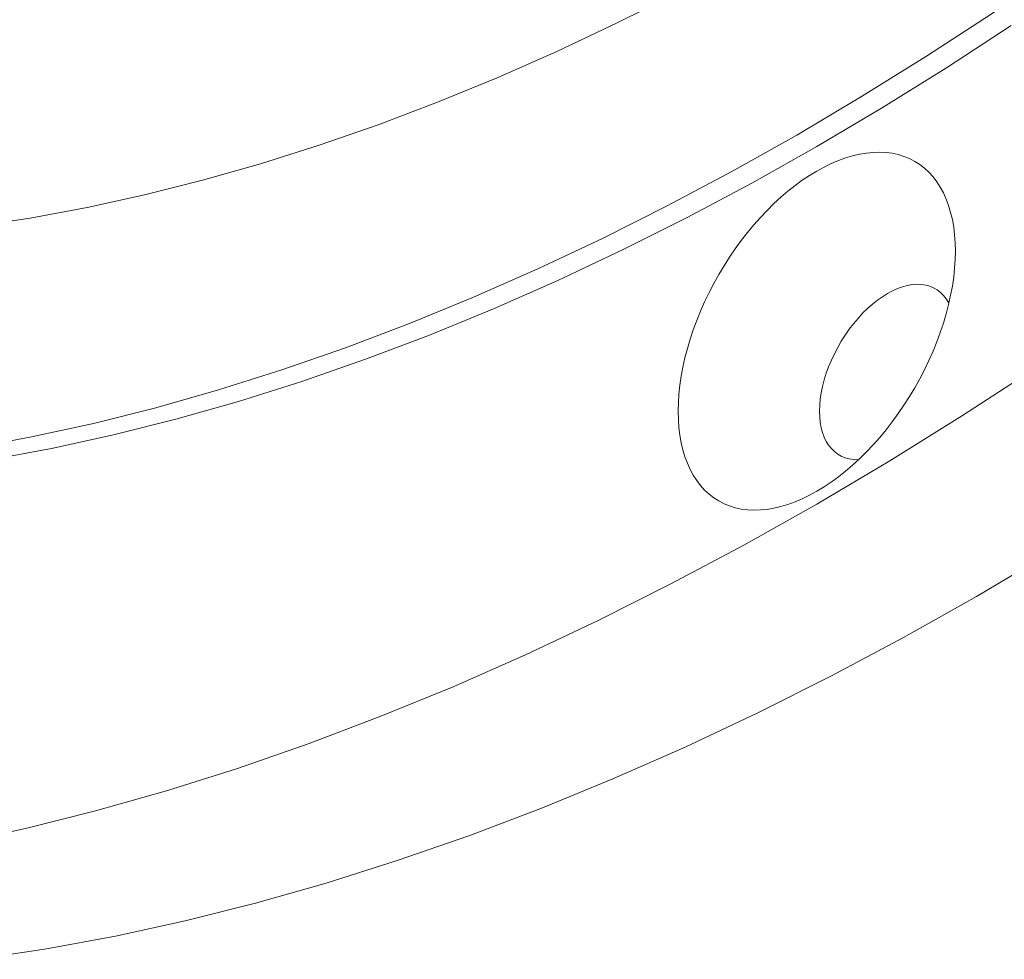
# Model space of a CAD drawing. Header units: millimetres. Extents: x 5 to 415, y 5 to 292.
# Tile 80 of 256: x 353 to 365, y 79 to 90. Entities that reach past the tile are written whole.
import ezdxf

# ---------------------------------------------------------------- set-up
doc = ezdxf.new("R2010")
doc.units = ezdxf.units.MM

msp = doc.modelspace()

# ---------------------------------------------------------------- linework, layer by layer
at = {"color": 7, "linetype": 'Continuous', "lineweight": 15, "flags": 128}
for points in [[(365.36218, 92.78167), (364.65555, 92.29876), (363.94746, 91.8364), (363.2384, 91.39489), (362.52885, 90.97456), (361.81931, 90.57567), (361.11025, 90.19851), (360.40216, 89.84333), (359.69553, 89.51038), (358.99084, 89.19989), (358.28858, 88.91206), (357.58922, 88.6471), (356.89325, 88.40519), (356.20114, 88.18649), (355.51337, 87.99115), (354.8304, 87.81931), (354.15271, 87.67108), (353.48077, 87.54657), (352.81502, 87.44586)], [(365.58392, 90.47347), (364.82198, 89.95277), (364.05848, 89.45422), (363.29393, 88.97817), (362.52885, 88.52493), (361.76378, 88.09483), (360.99923, 87.68815), (360.23572, 87.30518), (359.47379, 86.94617), (358.71396, 86.61138), (357.95673, 86.30103), (357.20264, 86.01533), (356.4522, 85.75448), (355.70593, 85.51867), (354.96433, 85.30804), (354.22792, 85.12275), (353.49719, 84.96293), (352.77265, 84.82867)], [(365.05769, 89.8167), (364.29418, 89.31815), (363.52963, 88.8421), (362.76456, 88.38887), (361.99948, 87.95876), (361.23493, 87.55209), (360.47143, 87.16911), (359.7095, 86.8101), (358.94966, 86.47531), (358.19243, 86.16496), (357.43834, 85.87926), (356.68791, 85.61842), (355.94163, 85.3826), (355.20003, 85.17197), (354.46362, 84.98668), (353.73289, 84.82686), (353.00836, 84.6926)], [(364.40033, 87.15574), (364.39809, 87.2533), (364.39137, 87.34801), (364.38019, 87.4396), (364.36459, 87.52783), (364.34459, 87.61245), (364.32027, 87.69323), (364.29168, 87.76995), (364.25891, 87.84239), (364.22204, 87.91037), (364.18118, 87.97369), (364.13643, 88.03218), (364.08793, 88.08567), (364.03579, 88.13404), (363.98017, 88.17713), (363.92122, 88.21483), (363.8591, 88.24704), (363.79398, 88.27367), (363.72604, 88.29465), (363.65546, 88.30992), (363.58244, 88.31944), (363.50718, 88.32318), (363.42989, 88.32113), (363.35077, 88.3133), (363.27004, 88.29971), (363.18793, 88.2804), (363.10465, 88.25541), (363.02045, 88.22482), (362.93554, 88.18871), (362.85017, 88.14719), (362.76456, 88.10036), (362.67895, 88.04835), (362.59357, 87.9913), (362.50867, 87.92938), (362.42446, 87.86274), (362.34119, 87.79159), (362.25908, 87.7161), (362.17835, 87.63648), (362.09923, 87.55296), (362.02193, 87.46577), (361.94667, 87.37513), (361.87365, 87.28131), (361.80307, 87.18455), (361.73513, 87.08512), (361.67001, 86.98331), (361.60789, 86.87937), (361.54894, 86.77361), (361.49332, 86.6663), (361.44119, 86.55775), (361.39268, 86.44824), (361.34794, 86.33809), (361.30707, 86.22759), (361.2702, 86.11705), (361.23743, 86.00677), (361.20884, 85.89704), (361.18452, 85.78818), (361.16453, 85.68048), (361.14892, 85.57423), (361.13774, 85.46973), (361.13103, 85.36727), (361.12878, 85.26711), (361.13103, 85.16955), (361.13774, 85.07484), (361.14892, 84.98324), (361.16453, 84.89502), (361.18452, 84.8104), (361.20884, 84.72962), (361.23743, 84.6529), (361.2702, 84.58045), (361.30707, 84.51248), (361.34794, 84.44916), (361.39268, 84.39067), (361.44119, 84.33717), (361.49332, 84.28881), (361.54894, 84.24572), (361.60789, 84.20802), (361.67001, 84.17581), (361.73513, 84.14917), (361.80307, 84.12819), (361.87365, 84.11292), (361.94667, 84.10341), (362.02193, 84.09967), (362.09923, 84.10171), (362.17835, 84.10954), (362.25908, 84.12314), (362.34119, 84.14245), (362.42446, 84.16744), (362.50867, 84.19803), (362.59357, 84.23413), (362.67895, 84.27566), (362.76456, 84.32249), (362.85017, 84.3745), (362.93554, 84.43155), (363.02045, 84.49347), (363.10465, 84.5601), (363.18793, 84.63126), (363.27004, 84.70675), (363.35077, 84.78637), (363.42989, 84.86989), (363.50718, 84.95708), (363.58244, 85.04772), (363.65546, 85.14154), (363.72604, 85.2383), (363.79398, 85.33772), (363.8591, 85.43954), (363.92122, 85.54348), (363.98017, 85.64924), (364.03579, 85.75655), (364.08793, 85.8651), (364.13643, 85.97461), (364.18118, 86.08476), (364.22204, 86.19526), (364.25891, 86.3058), (364.29168, 86.41608), (364.32027, 86.52581), (364.34459, 86.63467), (364.36459, 86.74237), (364.38019, 86.84862), (364.39137, 86.95312), (364.39809, 87.05558), (364.40033, 87.15574)], [(364.32418, 86.54214), (364.32097, 86.54808), (364.29297, 86.5931), (364.26108, 86.63329), (364.22549, 86.66843), (364.1864, 86.69832), (364.14402, 86.72279), (364.0986, 86.74171), (364.05038, 86.75496), (363.99964, 86.76249), (363.94665, 86.76424), (363.89172, 86.7602), (363.83516, 86.75041), (363.77727, 86.7349), (363.71838, 86.71377), (363.65883, 86.68714), (363.59894, 86.65516), (363.53906, 86.618), (363.4795, 86.57587), (363.42062, 86.52901), (363.36273, 86.47768), (363.30616, 86.42217), (363.25123, 86.36278), (363.19825, 86.29986), (363.14751, 86.23375), (363.09929, 86.16481), (363.05386, 86.09345), (363.01148, 86.02005), (362.97239, 85.94503), (362.93681, 85.8688), (362.90492, 85.7918), (362.87692, 85.71445), (362.85295, 85.63718), (362.83316, 85.56044), (362.81765, 85.48463), (362.80651, 85.4102), (362.7998, 85.33756), (362.79756, 85.26711), (362.7998, 85.19925), (362.80651, 85.13435), (362.81765, 85.07279), (362.83316, 85.0149), (362.85295, 84.961), (362.87692, 84.91141), (362.90492, 84.86639), (362.93681, 84.8262), (362.97239, 84.79106), (363.01148, 84.76117), (363.05386, 84.7367), (363.09929, 84.71778), (363.14751, 84.70452), (363.19825, 84.697), (363.25123, 84.69525), (363.2581, 84.69544)], [(365.34433, 85.77639), (364.48539, 85.21552), (363.62527, 84.67996), (362.76456, 84.17007), (361.90385, 83.68621), (361.04373, 83.22869), (360.18479, 82.79785), (359.32761, 82.39397), (358.47279, 82.01732), (357.62092, 81.66818), (356.77257, 81.34677), (355.92832, 81.05332), (355.08876, 80.78802), (354.25447, 80.55107), (353.426, 80.34262), (352.60393, 80.16281)], [(365.51089, 83.59142), (364.65018, 83.08153), (363.78946, 82.59766), (362.92934, 82.14015), (362.0704, 81.7093), (361.21323, 81.30542), (360.35841, 80.92878), (359.50654, 80.57963), (358.65819, 80.25822), (357.81394, 79.96477), (356.97438, 79.69948), (356.14008, 79.46252), (355.31162, 79.25407), (354.48955, 79.07427), (353.67445, 78.92323), (352.86687, 78.80107)]]:
    msp.add_lwpolyline(points, dxfattribs=at)

doc.saveas('drawing.dxf')
